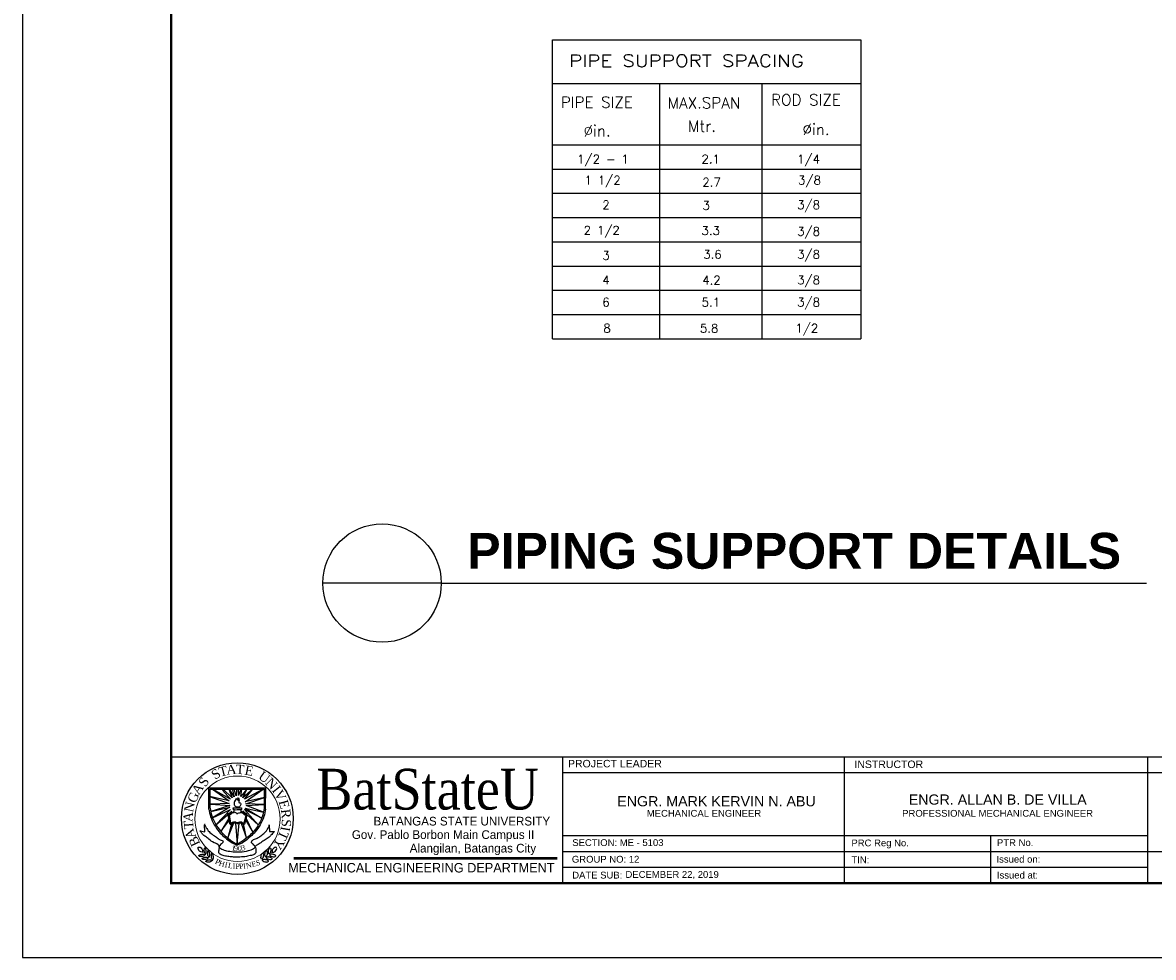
# Model space of a CAD drawing. Header units: millimetres. Extents: x 0 to 531, y -4 to 262.
# Tile 24 of 35: x 327 to 373, y -2 to 36. Entities that reach past the tile are written whole.
import ezdxf
from ezdxf.enums import TextEntityAlignment as Align

# ---------------------------------------------------------------- set-up
doc = ezdxf.new("R2010")
doc.units = ezdxf.units.MM
for name, color, linetype in [('1', 7, 'Continuous'), ('template', 7, 'Continuous'), ('text', 7, 'Continuous')]:
    doc.layers.add(name, color=color, linetype=linetype)
doc.styles.add('arial', font='arial.ttf')
doc.styles.add('CGOTHIC', font='GOTHIC.TTF')
doc.styles.add('GARAMOND', font='GARA.TTF')
doc.styles.add('ROMANC', font='romans.shx', dxfattribs={"width": 0.65, "height": 200})
doc.styles.get("Standard").update_dxf_attribs({"font": 'arial.ttf'})

msp = doc.modelspace()

# ---------------------------------------------------------------- linework, layer by layer
for q in [(339.114, 13.216), (372.471, 13.216)]:
    msp.add_line((343.91, 13.216), q)
msp.add_circle((341.512, 13.216), 2.398)
at = {"layer": '1'}
for p, q in [((348.416, 23.109), (348.416, 35.215)), ((348.416, 35.215), (360.901, 35.215)), ((360.901, 35.215), (360.901, 23.109)), ((348.416, 33.459), (360.901, 33.459)), ((352.748, 33.459), (352.748, 23.109)), ((356.897, 33.459), (356.897, 23.109)), ((348.416, 30.971), (360.901, 30.971))]:
    msp.add_line(p, q, dxfattribs=at)
at = {"layer": 'template'}
for p, q in [((326.954, 68.45), (326.954, -1.946)), ((332.971, 6.183), (423.222, 6.183)), ((348.817, 6.184), (348.817, 1.063)), ((348.817, 6.183), (348.817, 1.063)), ((360.227, 6.184), (360.227, 1.063)), ((360.227, 6.183), (360.227, 1.063)), ((372.517, 1.063), (372.517, 6.183)), ((348.817, 5.543), (405.388, 5.543)), ((334.497, 4.927), (336.809, 4.923)), ((334.497, 4.06), (334.497, 4.927)), ((334.546, 4.864), (336.744, 4.864)), ((334.546, 4.095), (334.546, 4.864)), ((335.376, 4.467), (334.638, 4.864)), ((334.638, 4.864), (335.322, 4.391)), ((335.078, 4.864), (335.045, 4.83)), ((335.045, 4.83), (335.376, 4.467)), ((335.436, 4.521), (335.078, 4.864)), ((335.328, 4.864), (335.3, 4.864)), ((335.3, 4.864), (335.436, 4.521)), ((335.518, 4.559), (335.328, 4.864)), ((335.518, 4.864), (335.46, 4.846)), ((335.46, 4.846), (335.518, 4.559)), ((335.599, 4.603), (335.518, 4.864)), ((335.621, 4.864), (335.599, 4.603)), ((335.697, 4.864), (335.621, 4.864)), ((335.794, 4.864), (335.697, 4.608)), ((335.697, 4.608), (335.697, 4.864)), ((336.033, 4.864), (335.794, 4.57)), ((335.794, 4.57), (335.832, 4.864)), ((335.832, 4.864), (335.794, 4.864)), ((336.283, 4.864), (335.876, 4.516)), ((335.876, 4.516), (336.033, 4.864)), ((336.695, 4.864), (335.935, 4.462)), ((335.935, 4.462), (336.283, 4.864)), ((335.973, 4.359), (336.695, 4.864)), ((336.744, 4.088), (336.744, 4.864)), ((336.793, 4.06), (336.809, 4.923)), ((335.322, 4.391), (334.524, 4.565)), ((334.524, 4.565), (335.322, 4.288)), ((335.322, 4.288), (334.573, 4.256)), ((334.573, 4.256), (335.344, 4.201)), ((335.344, 4.201), (334.573, 3.967)), ((334.573, 3.967), (335.349, 4.136)), ((335.349, 4.136), (334.647, 3.705)), ((336.744, 4.527), (335.973, 4.359)), ((335.995, 4.277), (336.744, 4.527)), ((336.744, 4.245), (335.995, 4.277)), ((336.006, 4.201), (336.744, 4.245)), ((336.711, 3.935), (336.006, 4.201)), ((334.647, 3.705), (335.376, 4.039)), ((335.376, 4.039), (334.78, 3.429)), ((334.78, 3.429), (335.431, 3.974)), ((335.295, 3.67), (334.983, 3.154)), ((335.261, 3.832), (335.338, 3.476)), ((335.321, 3.824), (335.379, 3.494)), ((335.507, 4.046), (335.507, 3.945)), ((335.786, 4.034), (335.786, 3.933)), ((336.503, 3.417), (335.87, 3.99)), ((335.997, 3.795), (335.915, 3.488)), ((336.641, 3.699), (335.935, 4.039)), ((335.935, 4.039), (336.503, 3.417)), ((335.947, 3.47), (336.042, 3.834)), ((335.973, 4.104), (336.641, 3.699)), ((335.973, 4.104), (336.711, 3.935)), ((336.282, 3.127), (336.011, 3.692)), ((334.334, 3.144), (334.324, 3.419)), ((334.983, 3.154), (335.306, 3.588)), ((335.265, 2.891), (335.512, 3.507)), ((335.42, 3.453), (335.265, 2.891)), ((335.577, 3.491), (335.645, 2.653)), ((335.645, 2.653), (335.729, 3.496)), ((335.8, 3.491), (336.018, 2.885)), ((336.018, 2.885), (335.897, 3.458)), ((335.979, 3.621), (336.282, 3.127)), ((336.942, 3.422), (336.953, 3.151)), ((334.15, 3.182), (334.334, 3.144)), ((336.953, 3.151), (337.134, 3.157)), ((348.817, 2.993), (372.517, 2.993)), ((366.151, 2.993), (366.151, 1.063)), ((348.817, 2.35), (384.294, 2.35)), ((348.817, 1.706), (359.151, 1.706)), ((348.817, 1.706), (372.517, 1.706)), ((360.227, 1.706), (370.561, 1.706)), ((326.954, -1.946), (426.23, -1.946))]:
    msp.add_line(p, q, dxfattribs=at)
at = {"layer": 'template', "linetype": 'Continuous', "ltscale": 0.5}
msp.add_line((360.227, 6.183), (360.227, 1.063), dxfattribs=at)
at = {"layer": 'template', "linetype": 'Continuous', "lineweight": 50}
msp.add_line((337.935, 2.071), (348.596, 2.071), dxfattribs=at)
at = {"layer": 'template', "linetype": 'Continuous', "const_width": 0.0853}
msp.add_lwpolyline([(332.971, 1.063), (423.222, 1.063), (423.222, 65.442), (332.971, 65.442)], close=True, dxfattribs=at)
at = {"layer": 'template'}
msp.add_circle((335.649, 3.677), 2.263, dxfattribs=at)
at = {"layer": 'template', "lineweight": 20}
for centre, radius in [((335.649, 3.677), 2.263), ((335.657, 3.671), 1.728)]:
    msp.add_circle(centre, radius, dxfattribs=at)
at = {"layer": 'template'}
for points, end_tangent in [([(335.493, 4.116), (335.581, 4.111), (335.672, 4.107), (335.734, 4.109), (335.788, 4.115), (335.818, 4.112), (335.819, 4.083), (335.819, 4.059), (335.808, 4.038), (335.783, 4.034), (335.732, 4.029), (335.645, 4.029), (335.54, 4.027), (335.514, 4.043), (335.484, 4.062), (335.492, 4.117), (335.492, 4.123)], (-1, 0)), ([(335.321, 3.824), (335.396, 3.865), (335.449, 3.911), (335.501, 3.925), (335.553, 3.931), (335.605, 3.911), (335.625, 3.885), (335.646, 3.87), (335.675, 3.896), (335.741, 3.911), (335.805, 3.923), (335.875, 3.891), (335.921, 3.844), (335.979, 3.824), (335.997, 3.833), (335.997, 3.795)], (0, -1))]:
    msp.add_spline(points, degree=3, dxfattribs=dict(at, end_tangent=end_tangent))
at = {"layer": 'template', "start_tangent": (-1, 0)}
msp.add_spline([(335.639, 4.136), (335.57, 4.173), (335.534, 4.229), (335.534, 4.292), (335.534, 4.34), (335.548, 4.365), (335.563, 4.413), (335.584, 4.408), (335.592, 4.456), (335.606, 4.492), (335.625, 4.466), (335.663, 4.432), (335.691, 4.432), (335.689, 4.471), (335.676, 4.505), (335.678, 4.517), (335.713, 4.487), (335.713, 4.46), (335.719, 4.433), (335.719, 4.405), (335.708, 4.36), (335.735, 4.319), (335.767, 4.321), (335.788, 4.268), (335.782, 4.224), (335.75, 4.166), (335.72, 4.14), (335.683, 4.133), (335.637, 4.133), (335.64, 4.133)], degree=3, dxfattribs=at)
at = {"layer": 'template'}
for points in [[(334.497, 4.06), (334.568, 3.76), (334.714, 3.424), (334.915, 3.142), (335.317, 2.778), (335.588, 2.621), (335.642, 2.605)], [(334.546, 4.095), (334.617, 3.795), (334.763, 3.458), (334.964, 3.176), (335.366, 2.813), (335.637, 2.656), (335.691, 2.64)], [(335.261, 3.832), (335.26, 3.87), (335.317, 3.878), (335.379, 3.902), (335.454, 3.94), (335.507, 3.945), (335.507, 3.969)], [(336.744, 4.095), (336.674, 3.795), (336.527, 3.458), (336.326, 3.176), (335.925, 2.813), (335.654, 2.656), (335.599, 2.64)], [(336.793, 4.06), (336.723, 3.76), (336.576, 3.424), (336.375, 3.142), (335.974, 2.778), (335.703, 2.621), (335.648, 2.605)], [(336.041, 3.83), (336.029, 3.873), (335.968, 3.859), (335.933, 3.876), (335.907, 3.908), (335.869, 3.931), (335.837, 3.954), (335.786, 3.954)], [(335.338, 3.476), (335.388, 3.441), (335.44, 3.453), (335.475, 3.49), (335.512, 3.507), (335.565, 3.507), (335.605, 3.499), (335.646, 3.478), (335.712, 3.493), (335.753, 3.504), (335.8, 3.491), (335.897, 3.458), (335.947, 3.47)], [(335.379, 3.494), (335.434, 3.494), (335.443, 3.517), (335.48, 3.537), (335.544, 3.552), (335.605, 3.523), (335.643, 3.517), (335.692, 3.52), (335.73, 3.537), (335.785, 3.543), (335.82, 3.54), (335.852, 3.517), (335.869, 3.502), (335.915, 3.488)], [(334.232, 2.313), (334.123, 2.352), (334.073, 2.43), (334.066, 2.506), (334.076, 2.519), (334.143, 2.513), (334.209, 2.453), (334.235, 2.394), (334.243, 2.339), (334.243, 2.311), (334.237, 2.311), (334.222, 2.326), (334.221, 2.326)], [(334.365, 2.238), (334.392, 2.31), (334.386, 2.4), (334.368, 2.452), (334.33, 2.486), (334.313, 2.482), (334.3, 2.434), (334.296, 2.39), (334.303, 2.338), (334.303, 2.317), (334.324, 2.283), (334.365, 2.242), (334.372, 2.242)], [(334.503, 2.12), (334.531, 2.192), (334.524, 2.281), (334.507, 2.333), (334.469, 2.367), (334.451, 2.364), (334.438, 2.316), (334.434, 2.271), (334.441, 2.219), (334.441, 2.199), (334.462, 2.164), (334.503, 2.123), (334.51, 2.123)], [(336.788, 2.13), (336.763, 2.203), (336.774, 2.292), (336.793, 2.343), (336.832, 2.376), (336.85, 2.372), (336.861, 2.323), (336.863, 2.278), (336.854, 2.227), (336.853, 2.206), (336.831, 2.173), (336.788, 2.133), (336.781, 2.133)], [(336.931, 2.242), (336.906, 2.316), (336.917, 2.405), (336.936, 2.456), (336.975, 2.489), (336.993, 2.484), (337.004, 2.436), (337.006, 2.391), (336.997, 2.34), (336.996, 2.319), (336.974, 2.285), (336.931, 2.246), (336.924, 2.246)], [(337.067, 2.312), (337.177, 2.346), (337.231, 2.422), (337.241, 2.498), (337.231, 2.511), (337.164, 2.508), (337.095, 2.45), (337.067, 2.393), (337.056, 2.338), (337.055, 2.31), (337.062, 2.31), (337.077, 2.324), (337.079, 2.324)], [(334.338, 2.202), (334.276, 2.155), (334.188, 2.137), (334.134, 2.139), (334.09, 2.165), (334.089, 2.183), (334.131, 2.21), (334.173, 2.225), (334.224, 2.233), (334.244, 2.239), (334.283, 2.229), (334.334, 2.201), (334.336, 2.194)], [(334.476, 2.083), (334.414, 2.036), (334.326, 2.018), (334.272, 2.02), (334.228, 2.047), (334.227, 2.064), (334.269, 2.091), (334.311, 2.107), (334.363, 2.115), (334.383, 2.12), (334.421, 2.11), (334.473, 2.082), (334.475, 2.076)], [(334.627, 1.976), (334.565, 1.929), (334.478, 1.911), (334.423, 1.913), (334.38, 1.939), (334.378, 1.957), (334.42, 1.984), (334.462, 2), (334.514, 2.007), (334.534, 2.013), (334.573, 2.003), (334.624, 1.975), (334.626, 1.968)], [(334.654, 2.012), (334.682, 2.085), (334.675, 2.174), (334.658, 2.226), (334.62, 2.26), (334.603, 2.257), (334.589, 2.208), (334.585, 2.164), (334.592, 2.112), (334.592, 2.091), (334.613, 2.057), (334.654, 2.016), (334.661, 2.016)], [(336.632, 2.029), (336.608, 2.102), (336.618, 2.191), (336.638, 2.242), (336.677, 2.275), (336.694, 2.271), (336.706, 2.222), (336.707, 2.177), (336.698, 2.126), (336.697, 2.105), (336.675, 2.072), (336.632, 2.032), (336.625, 2.033)], [(336.658, 1.991), (336.717, 1.942), (336.804, 1.92), (336.859, 1.92), (336.904, 1.945), (336.906, 1.962), (336.865, 1.991), (336.823, 2.008), (336.772, 2.018), (336.753, 2.025), (336.713, 2.016), (336.661, 1.99), (336.659, 1.984)], [(336.813, 2.092), (336.873, 2.043), (336.96, 2.021), (337.014, 2.021), (337.059, 2.045), (337.061, 2.063), (337.02, 2.091), (336.979, 2.109), (336.928, 2.119), (336.908, 2.126), (336.869, 2.117), (336.817, 2.091), (336.814, 2.085)], [(336.956, 2.205), (337.016, 2.156), (337.103, 2.134), (337.157, 2.133), (337.202, 2.158), (337.204, 2.176), (337.163, 2.204), (337.122, 2.222), (337.071, 2.232), (337.051, 2.238), (337.012, 2.23), (336.96, 2.204), (336.957, 2.197)]]:
    msp.add_spline(points, degree=3, dxfattribs=at)
for points, knots in [([(334.34, 3.448), (334.289, 3.448), (334.412, 3.285), (334.47, 3.172), (334.626, 3.033), (334.801, 2.931), (334.914, 2.816), (335.098, 2.786), (335.054, 2.694), (335.007, 2.644), (334.943, 2.605), (334.894, 2.507), (335.049, 2.419), (335.225, 2.369), (335.444, 2.331), (335.623, 2.333), (335.834, 2.329), (336.069, 2.358), (336.263, 2.437), (336.37, 2.5), (336.37, 2.568), (336.313, 2.61), (336.276, 2.661), (336.21, 2.695), (336.23, 2.763), (336.291, 2.836), (336.429, 2.858), (336.572, 2.96), (336.708, 3.053), (336.811, 3.157), (336.874, 3.25), (336.929, 3.32), (336.942, 3.41), (336.942, 3.422)], [0, 0, 0, 0, 0.050157, 0.09733, 0.169415, 0.238469, 0.297382, 0.34519, 0.361609, 0.384753, 0.415402, 0.43521, 0.480082, 0.549086, 0.637593, 0.692397, 0.728181, 0.847546, 0.920378, 0.94488, 0.959291, 0.979722, 1.010309, 1.023969, 1.046254, 1.066064, 1.119081, 1.173808, 1.241086, 1.282544, 1.318293, 1.350594, 1.379885, 1.379885, 1.379885, 1.379885]), ([(334.324, 3.442), (334.328, 3.447), (334.337, 3.451), (334.349, 3.451), (334.351, 3.451)], [3.04846765, 3.04846765, 3.04846765, 3.04846765, 3.05886904, 3.06079098, 3.06079098, 3.06079098, 3.06079098]), ([(337.134, 3.157), (337.138, 3.157), (337.162, 3.153), (337.025, 3.023), (336.94, 2.913), (336.768, 2.817), (336.609, 2.71), (336.493, 2.616), (336.367, 2.575), (336.393, 2.445), (336.424, 2.341), (336.35, 2.214), (336.199, 2.185), (336.001, 2.134), (335.758, 2.115), (335.52, 2.109), (335.309, 2.142), (335.123, 2.162), (334.988, 2.21), (334.915, 2.265), (334.889, 2.314), (334.911, 2.403), (334.929, 2.49), (334.899, 2.642), (334.684, 2.686), (334.52, 2.825), (334.367, 2.943), (334.237, 3.032), (334.192, 3.12), (334.121, 3.187), (334.149, 3.184), (334.178, 3.176)], [1.525096, 1.525096, 1.525096, 1.525096, 1.532073, 1.584612, 1.633558, 1.698069, 1.768711, 1.823631, 1.856154, 1.874433, 1.942755, 1.959564, 2.013837, 2.081716, 2.168665, 2.253261, 2.318126, 2.380396, 2.439479, 2.4572, 2.470092, 2.492272, 2.543518, 2.560297, 2.639259, 2.721631, 2.780104, 2.832648, 2.871086, 2.885372, 2.911145, 2.911145, 2.911145, 2.911145]), ([(335.618, 2.985), (335.63, 2.983), (335.651, 2.98), (335.667, 2.982), (335.678, 2.985)], [0, 0, 0, 0, 0.01145534, 0.02007474, 0.02007474, 0.02007474, 0.02007474]), ([(335.618, 2.965), (335.63, 2.963), (335.651, 2.959), (335.667, 2.961), (335.678, 2.964)], [0, 0, 0, 0, 0.01145534, 0.02007474, 0.02007474, 0.02007474, 0.02007474]), ([(335.624, 2.916), (335.634, 2.918), (335.651, 2.92), (335.664, 2.919), (335.672, 2.917)], [0.00178548, 0.00178548, 0.00178548, 0.00178548, 0.01145534, 0.01823656, 0.01823656, 0.01823656, 0.01823656]), ([(335.626, 2.896), (335.635, 2.897), (335.651, 2.899), (335.663, 2.899), (335.67, 2.897)], [0.00231179, 0.00231179, 0.00231179, 0.00231179, 0.01145534, 0.0176246, 0.0176246, 0.0176246, 0.0176246])]:
    msp.add_open_spline(points, degree=3, knots=knots, dxfattribs=at)
at = {"layer": 'text'}
for p, q in [((348.416, 29.989), (360.901, 29.989)), ((348.416, 29.006), (360.901, 29.006)), ((348.416, 28.023), (360.901, 28.023)), ((348.416, 27.04), (360.901, 27.04)), ((348.416, 26.057), (360.901, 26.057)), ((348.416, 25.075), (360.901, 25.075)), ((348.416, 24.092), (360.901, 24.092)), ((348.416, 23.109), (360.901, 23.109))]:
    msp.add_line(p, q, dxfattribs=at)

# ---------------------------------------------------------------- texts
at = {"insert": (344.959, 15.25), "char_height": 1.45195, "attachment_point": 1, "style": 'arial'}
msp.add_mtext_dynamic_manual_height_columns('{\\fArial|b1|i0|c0|p34;PIPING SUPPORT DETAILS}', width=43.36072, gutter_width=1, heights=[0], dxfattribs=at)
at = {"layer": 'template', "style": 'arial'}
for s, height, p in [('PROJECT LEADER', 0.30409, (349.041, 5.751)), ('INSTRUCTOR', 0.304, (360.64, 5.724)), ('ENGR. MARK KERVIN N. ABU', 0.41257, (351.035, 4.174)), ('ENGR. ALLAN B. DE VILLA', 0.41257, (362.839, 4.242)), ('MECHANICAL ENGINEER', 0.27505, (352.232, 3.753)), ('PROFESSIONAL MECHANICAL ENGINEER', 0.27505, (362.573, 3.753)), ('SECTION: ME - 5103', 0.27505, (349.215, 2.566)), ('PRC Reg No.', 0.27505, (360.518, 2.553)), ('PTR No.', 0.275, (366.413, 2.566)), ('GROUP NO: 12', 0.27505, (349.197, 1.893)), ('TIN:', 0.275, (360.518, 1.87)), ('Issued on:', 0.275, (366.394, 1.893)), ('DATE SUB:', 0.275, (349.212, 1.249)), ('DECEMBER 22, 2019', 0.27505, (351.369, 1.276)), ('Issued at:', 0.275, (366.41, 1.249))]:
    msp.add_text(s, height=height, dxfattribs=at).set_placement(p)
at = {"layer": 'template', "width": 1}
for s, height, style, p in [('BatStateU', 1.6503, 'GARAMOND', (343.355, 4.044)), ('BATANGAS STATE UNIVERSITY', 0.35128, 'CGOTHIC', (344.741, 3.397)), ('Gov. Pablo Borbon Main Campus II', 0.35128, 'CGOTHIC', (343.982, 2.852)), ('Alangilan, Batangas City', 0.35128, 'CGOTHIC', (345.19, 2.303))]:
    msp.add_text(s, height=height, dxfattribs=dict(at, style=style)).set_placement(p, align=Align.CENTER)
at = {"layer": 'template', "attachment_point": 1}
for s, insert, char_height, width, rotation in [('{\\fTimes New Roman|b0|i0|c0|p18;S}', (334.544, 5.557), 0.37713, 29.67394, 33.2318), ('{\\fTimes New Roman|b0|i0|c0|p18;T}', (334.86, 5.734), 0.37713, 29.67394, 14.448), ('{\\fTimes New Roman|b0|i0|c0|p18;A}', (335.183, 5.831), 0.37713, 29.67394, 5.7185), ('{\\fTimes New Roman|b0|i0|c0|p18;T}', (335.599, 5.865), 0.37713, 0.3193, 356.815), ('{\\fTimes New Roman|b0|i0|c0|p18;E}', (335.996, 5.837), 0.37713, 29.67394, 348.6904), ('{\\fTimes New Roman|b0|i0|c0|p18;U}', (336.688, 5.628), 0.37713, 29.67394, 323.5013), ('{\\fTimes New Roman|b0|i0|c0|p18;S}', (334.045, 5.142), 0.37713, 29.67394, 56.1104), ('{\\fTimes New Roman|b0|i0|c0|p18;N}', (337.024, 5.371), 0.37713, 29.67394, 314.1356), ('{\\fTimes New Roman|b0|i0|c0|p18;G}', (333.606, 4.428), 0.37713, 29.67394, 65.9347), ('{\\fTimes New Roman|b0|i0|c0|p18;A}', (333.77, 4.815), 0.37713, 29.67394, 56.1104), ('{\\fTimes New Roman|b0|i0|c0|p18;I}', (337.325, 5.057), 0.37713, 29.67394, 308.6454), ('{\\fTimes New Roman|b0|i0|c0|p18;V}', (337.456, 4.888), 0.37713, 29.67394, 298.2002), ('{\\fTimes New Roman|b0|i0|c0|p18;N}', (333.482, 3.99), 0.37713, 29.67394, 77.5616), ('{\\fTimes New Roman|b0|i0|c0|p18;E}', (337.681, 4.476), 0.37713, 29.67394, 285.4787), ('{\\fTimes New Roman|b0|i0|c0|p18;A}', (333.451, 3.556), 0.37713, 29.67394, 85.537), ('{\\fTimes New Roman|b0|i0|c0|p18;R}', (337.789, 4.084), 0.37713, 29.67394, 276.1995), ('{\\fTimes New Roman|b0|i0|c0|p18;T}', (333.502, 3.235), 0.37713, 29.67394, 94.2665), ('{\\fTimes New Roman|b0|i0|c0|p18;A}', (333.636, 2.802), 0.37713, 29.67394, 110.3667), ('{\\fTimes New Roman|b0|i0|c0|p18;I}', (337.794, 3.317), 0.37713, 29.67394, 259.8108), ('{\\fTimes New Roman|b0|i0|c0|p18;S}', (337.836, 3.642), 0.37713, 29.67394, 266.0586), ('{\\fTimes New Roman|b0|i0|c0|p18;B}', (333.818, 2.496), 0.37713, 29.67394, 115.1841), ('{\\fTimes New Roman|b0|i0|c0|p18;Y}', (337.597, 2.721), 0.37713, 29.67394, 237.494), ('{\\fTimes New Roman|b0|i0|c0|p18;T}', (337.747, 3.072), 0.37713, 29.67394, 245.978), ('{\\fTimes New Roman|b0|i0|c0|p18;1}', (335.435, 2.601), 0.21119, 29.67394, 350.6967), ('{\\fTimes New Roman|b0|i0|c0|p18;9}', (335.516, 2.579), 0.21119, 29.67394, 359.8965), ('{\\fTimes New Roman|b0|i0|c0|p18;0}', (335.673, 2.575), 0.21119, 29.67394, 359.8965), ('{\\fTimes New Roman|b0|i0|c0|p18;3}', (335.787, 2.577), 0.21119, 29.67394, 14.5727), ('{\\fTimes New Roman|b0|i0|c0|p18;P}', (334.813, 2.057), 0.21119, 29.67394, 333.245), ('{\\fTimes New Roman|b0|i0|c0|p18;P}', (334.819, 2.057), 0.21119, 29.67394, 333.245), ('{\\fTimes New Roman|b0|i0|c0|p18;H}', (334.945, 1.983), 0.21119, 29.67394, 342.3689), ('{\\fTimes New Roman|b0|i0|c0|p18;I}', (335.16, 1.913), 0.21119, 29.67394, 350.7446), ('{\\fTimes New Roman|b0|i0|c0|p18;L}', (335.291, 1.893), 0.21119, 29.67394, 350.6967), ('{\\fTimes New Roman|b0|i0|c0|p18;I}', (335.467, 1.86), 0.21119, 29.67394, 357.8325), ('{\\fTimes New Roman|b0|i0|c0|p18;P}', (335.573, 1.851), 0.21119, 29.67394, 359.8965), ('{\\fTimes New Roman|b0|i0|c0|p18;P}', (335.706, 1.844), 0.21119, 29.67394, 7.5162), ('{\\fTimes New Roman|b0|i0|c0|p18;I}', (335.867, 1.851), 0.21119, 29.67394, 9.0391), ('{\\fTimes New Roman|b0|i0|c0|p18;N}', (335.976, 1.861), 0.21119, 29.67394, 12.9245), ('{\\fTimes New Roman|b0|i0|c0|p18;E}', (336.199, 1.917), 0.21119, 29.67394, 14.5727), ('{\\fTimes New Roman|b0|i0|c0|p18;S}', (336.378, 1.969), 0.21119, 29.67394, 14.5727)]:
    msp.add_mtext(s, dxfattribs=dict(at, insert=insert, char_height=char_height, width=width, rotation=rotation))
at = {"layer": 'template', "linetype": 'Continuous', "lineweight": 0, "insert": (337.71, 1.878), "char_height": 0.38403, "width": 12.18966, "attachment_point": 1}
msp.add_mtext('{\\fCentury Gothic|b0|i0|c0|p34;\\C7;MECHANICAL ENGINEERING DEPARTMENT}', dxfattribs=at)
at = {"layer": 'text', "style": 'ROMANC', "width": 1.2}
msp.add_text('PIPE SUPPORT SPACING', height=0.49309, dxfattribs=at).set_placement((349.086, 34.125))
at = {"layer": 'text', "style": 'ROMANC'}
for s, height, p in [('ROD SIZE', 0.4483, (357.266, 32.566)), ('PIPE SIZE', 0.4483, (348.749, 32.469)), ('MAX.SPAN', 0.4483, (353.079, 32.443)), ('%%Cin.', 0.4483, (349.672, 31.311)), ('Mtr.', 0.4483, (353.904, 31.5)), ('%%Cin.', 0.4483, (358.54, 31.371)), ('1/2 - 1', 0.3485, (349.411, 30.217)), ('2.1', 0.3485, (354.446, 30.217)), ('1/4', 0.3485, (358.321, 30.217)), ('1 1/2', 0.3485, (349.713, 29.363)), ('2.7', 0.3485, (354.483, 29.28)), ('3/8', 0.3485, (358.357, 29.363)), ('2', 0.349, (350.431, 28.363)), ('3', 0.349, (354.487, 28.337)), ('3/8', 0.3485, (358.321, 28.363)), ('2 1/2', 0.3485, (349.676, 27.331)), ('3.3', 0.3485, (354.446, 27.317)), ('3/8', 0.3485, (358.321, 27.286)), ('3', 0.349, (350.431, 26.312)), ('3.6', 0.3485, (354.519, 26.357)), ('3/8', 0.3485, (358.321, 26.358)), ('4', 0.349, (350.431, 25.318)), ('4.2', 0.3485, (354.477, 25.314)), ('3/8', 0.3485, (358.321, 25.318)), ('6', 0.349, (350.431, 24.42)), ('5.1', 0.3485, (354.455, 24.416)), ('3/8', 0.3485, (358.321, 24.42)), ('8', 0.349, (350.474, 23.365)), ('5.8', 0.3485, (354.381, 23.361)), ('1/2', 0.3485, (358.248, 23.365))]:
    msp.add_text(s, height=height, dxfattribs=at).set_placement(p)

doc.saveas('drawing.dxf')
